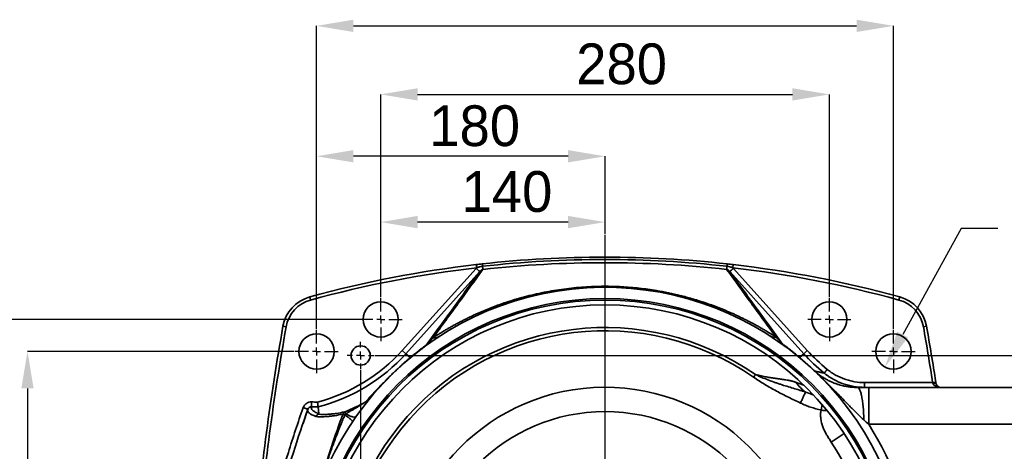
# Model space of a CAD drawing. Header units: millimetres. Extents: x 7702 to 16913, y -3294 to 4428.
# Tile 68 of 89: x 13523 to 13892, y -2331 to -2170. Entities that reach past the tile are written whole.
import ezdxf

# ---------------------------------------------------------------- set-up
doc = ezdxf.new("R2010")
doc.units = ezdxf.units.MM
doc.header["$LTSCALE"] = 6
doc.linetypes.add('CENTER', pattern=[50.8, 31.75, -6.35, 6.35, -6.35])
doc.layers.add('中心线层', color=1, linetype='CENTER')
doc.layers.add('标注层', color=150, linetype='Continuous')
doc.styles.add('SLDTEXTSTYLE1', font='txt')

msp = doc.modelspace()

# ---------------------------------------------------------------- linework, layer by layer
at = {"linetype": 'Continuous', "lineweight": 35}
for p, q in [((13666.35, -2293.4), (13694.01, -2262.68)), ((13694.23, -2262.46), (13694.09, -2261.26)), ((13790.15, -2262.46), (13790.29, -2261.26)), ((13790.37, -2262.68), (13818.03, -2293.4)), ((13695.35, -2263.88), (13667.69, -2294.6)), ((13816.69, -2294.6), (13789.04, -2263.88)), ((13632.04, -2274.52), (13631.72, -2273.36)), ((13852.35, -2274.52), (13852.66, -2273.36)), ((13622.88, -2284.56), (13621.7, -2284.35)), ((13861.51, -2284.56), (13862.69, -2284.35)), ((13667.69, -2294.6), (13666.35, -2293.4)), ((13669.33, -2296.08), (13667.69, -2294.6)), ((13816.69, -2294.6), (13815.14, -2296)), ((13816.69, -2294.6), (13818.03, -2293.4)), ((13816.63, -2306.32), (13816.73, -2306.36)), ((13839.5, -2305.41), (13864.97, -2305.41)), ((13841.02, -2307.21), (13908.12, -2307.21)), ((13864.97, -2305.41), (13866.15, -2305.22)), ((13817.39, -2308.96), (13817.39, -2308.96)), ((13630.98, -2315.36), (13629.23, -2320.65)), ((13631.08, -2315.16), (13630.97, -2315.52)), ((13634.85, -2314.5), (13635.16, -2317.11)), ((13823.16, -2315.66), (13823.57, -2313.58)), ((13630.94, -2315.62), (13630.92, -2315.69)), ((13903.1, -2321.01), (13841.02, -2321.01)), ((13826.98, -2327.64), (13831.81, -2324.44))]:
    msp.add_line(p, q, dxfattribs=at)
for centre, radius in [((13742.28, -2383.77), 109.8), ((13742.28, -2383.77), 109.2), ((13742.28, -2383.77), 107.4), ((13658.28, -2281.77), 6.6), ((13826.28, -2281.77), 6.6), ((13634.28, -2293.77), 6.6), ((13850.28, -2293.77), 6.6), ((13650.78, -2295.27), 3.6), ((13742.28, -2383.77), 67.5)]:
    msp.add_circle(centre, radius, dxfattribs=at)
for centre, radius, start, end in [((13742.19, -2676.09), 417.6, 83.6941, 96.3059), ((13742.19, -2676.09), 416.71, 83.6941, 96.3059), ((13742.19, -2676.09), 417.6, 96.614, 105.3397), ((13742.19, -2676.09), 416.4, 96.614, 105.3397), ((13742.19, -2676.09), 415.52, 83.6941, 96.3059), ((13742.19, -2676.09), 416.4, 74.6603, 83.386), ((13742.19, -2676.09), 417.6, 74.6603, 83.386), ((13742.28, -2383.77), 114, 6.8906, 353.1094), ((13635.4, -2286.79), 13.92, 105.3397, 169.9263), ((13635.4, -2286.79), 12.72, 105.3397, 169.9263), ((13848.98, -2286.79), 12.72, 10.0737, 74.6603), ((13848.98, -2286.79), 13.92, 10.0737, 74.6603), ((14549.55, -2449.19), 942.38, 169.92627, 174.82131), ((14549.55, -2449.19), 941.18, 169.92627, 174.82131), ((13742.28, -2383.77), 98.97, 55.2808, 304.7191), ((12934.83, -2449.19), 941.18, 8.78744, 10.07373), ((12934.83, -2449.19), 942.38, 8.78744, 10.07373), ((13742.28, -2383.77), 97.73, 55.2808, 304.7217), ((13618.3, -2250.13), 64.66, 284.6261, 318), ((13618.3, -2250.13), 66.46, 284.4164, 318), ((13866.08, -2250.13), 66.46, 222, 231.1124), ((13866.08, -2250.13), 64.66, 222, 231.1124), ((13742.28, -2383.77), 76.61, 0.6453, 359.3547), ((13865.63, -2307.68), 2.09, 73.4899, 106.5101), ((13868, -2305.41), 1.8, 188.7593, 270), ((13635.7, -2234.13), 80.38, 267.6104, 269.3906), ((13635.7, -2234.13), 78.58, 267.6104, 269.2176), ((13618.3, -2250.13), 71.34, 291.8417, 298.6749), ((13742.28, -2383.77), 117, 6.8815, 32.4396), ((13742.28, -2383.77), 101.6, 326.4695, 33.5305)]:
    msp.add_arc(centre, radius, start, end, dxfattribs=at)
msp.add_ellipse((13868, -2305.41), major_axis=(3, 0), ratio=0.6, start_param=3.294471, end_param=4.712389, dxfattribs=at)
for points, knots in [([(13677.86, -2288.68), (13681.06, -2284.32), (13684.22, -2280.01), (13690.45, -2271.48), (13693.52, -2267.26), (13696.55, -2263.08)], [0, 0, 0, 0, 0.5, 0.5, 1, 1, 1, 1]), ([(13695.35, -2263.88), (13695.34, -2263.87), (13695.3, -2263.84), (13695.15, -2263.71), (13695.05, -2263.62), (13694.81, -2263.4), (13694.66, -2263.27), (13694.35, -2262.98), (13694.18, -2262.83), (13694.01, -2262.68)], [0, 0, 0, 0, 0.25, 0.25, 0.5, 0.5, 0.75, 0.75, 1, 1, 1, 1]), ([(13694.09, -2261.26), (13694.47, -2261.22), (13694.84, -2261.18), (13695.58, -2261.09), (13695.95, -2261.05), (13696.32, -2261.01)], [0, 0, 0, 0, 0.5, 0.5, 1, 1, 1, 1]), ([(13696.42, -2261.9), (13696.04, -2261.94), (13695.67, -2262.01), (13694.95, -2262.21), (13694.59, -2262.33), (13694.23, -2262.46)], [0, 0, 0, 0, 0.5, 0.5, 1, 1, 1, 1]), ([(13696.55, -2263.08), (13696.43, -2263.11), (13696.31, -2263.15), (13696.09, -2263.26), (13695.98, -2263.32), (13695.68, -2263.53), (13695.51, -2263.7), (13695.35, -2263.88)], [0, 0, 0, 0, 0.25, 0.25, 0.5, 0.5, 1, 1, 1, 1]), ([(13696.42, -2261.9), (13696.39, -2261.64), (13696.37, -2261.42), (13696.33, -2261.1), (13696.32, -2261.01), (13696.32, -2261.01)], [0, 0, 0, 0, 0.5, 0.5, 1, 1, 1, 1]), ([(13696.55, -2263.08), (13696.54, -2262.97), (13696.52, -2262.81), (13696.48, -2262.4), (13696.45, -2262.16), (13696.42, -2261.9)], [0, 0, 0, 0, 0.5, 0.5, 1, 1, 1, 1]), ([(13787.83, -2263.08), (13787.84, -2262.97), (13787.86, -2262.81), (13787.91, -2262.4), (13787.93, -2262.16), (13787.96, -2261.9)], [0, 0, 0, 0, 0.5, 0.5, 1, 1, 1, 1]), ([(13787.83, -2263.08), (13790.84, -2267.22), (13793.88, -2271.41), (13800.06, -2279.86), (13803.18, -2284.13), (13806.36, -2288.46)], [0, 0, 0, 0, 0.5, 0.5, 1, 1, 1, 1]), ([(13789.04, -2263.88), (13788.96, -2263.79), (13788.87, -2263.7), (13788.7, -2263.54), (13788.6, -2263.46), (13788.4, -2263.32), (13788.29, -2263.26), (13788.07, -2263.15), (13787.95, -2263.11), (13787.83, -2263.08)], [0, 0, 0, 0, 0.25, 0.25, 0.5, 0.5, 0.75, 0.75, 1, 1, 1, 1]), ([(13787.96, -2261.9), (13787.99, -2261.64), (13788.02, -2261.42), (13788.05, -2261.1), (13788.06, -2261.01), (13788.06, -2261.01)], [0, 0, 0, 0, 0.5, 0.5, 1, 1, 1, 1]), ([(13790.15, -2262.46), (13789.8, -2262.33), (13789.44, -2262.21), (13788.71, -2262.01), (13788.34, -2261.94), (13787.96, -2261.9)], [0, 0, 0, 0, 0.5, 0.5, 1, 1, 1, 1]), ([(13788.06, -2261.01), (13788.43, -2261.05), (13788.8, -2261.09), (13789.55, -2261.18), (13789.92, -2261.22), (13790.29, -2261.26)], [0, 0, 0, 0, 0.5, 0.5, 1, 1, 1, 1]), ([(13789.04, -2263.88), (13789.05, -2263.87), (13789.09, -2263.84), (13789.23, -2263.71), (13789.33, -2263.62), (13789.58, -2263.4), (13789.72, -2263.27), (13790.03, -2262.98), (13790.2, -2262.83), (13790.37, -2262.68)], [0, 0, 0, 0, 0.25, 0.25, 0.5, 0.5, 0.75, 0.75, 1, 1, 1, 1]), ([(13695.35, -2263.88), (13692.12, -2268.35), (13688.84, -2272.86), (13682.2, -2281.99), (13678.83, -2286.6), (13675.4, -2291.28)], [0, 0, 0, 0, 0.5, 0.5, 1, 1, 1, 1]), ([(13808.78, -2291), (13805.38, -2286.37), (13802.05, -2281.8), (13795.47, -2272.77), (13792.23, -2268.3), (13789.04, -2263.88)], [0, 0, 0, 0, 0.5, 0.5, 1, 1, 1, 1]), ([(13677.86, -2288.68), (13678.04, -2288.56), (13678.41, -2288.32), (13678.96, -2287.97), (13679.51, -2287.61), (13680.07, -2287.26), (13680.62, -2286.92), (13681.18, -2286.57), (13681.74, -2286.23), (13682.31, -2285.9), (13682.87, -2285.56), (13683.44, -2285.23), (13684, -2284.91), (13684.57, -2284.58), (13685.14, -2284.26), (13685.72, -2283.94), (13686.29, -2283.63), (13686.87, -2283.32), (13687.45, -2283.01), (13688.03, -2282.71), (13688.61, -2282.41), (13689.19, -2282.11), (13689.77, -2281.81), (13690.36, -2281.52), (13690.95, -2281.24), (13691.54, -2280.95), (13692.13, -2280.67), (13692.72, -2280.39), (13693.31, -2280.12), (13693.91, -2279.85), (13694.5, -2279.58), (13695.1, -2279.31), (13695.7, -2279.05), (13696.3, -2278.79), (13696.9, -2278.54), (13697.51, -2278.29), (13698.11, -2278.04), (13698.72, -2277.79), (13699.33, -2277.55), (13699.94, -2277.32), (13700.55, -2277.08), (13701.16, -2276.85), (13701.78, -2276.62), (13702.39, -2276.4), (13703.01, -2276.18), (13703.63, -2275.96), (13704.24, -2275.74), (13706.99, -2274.81), (13711.94, -2273.31), (13719.32, -2271.59), (13726.8, -2270.35), (13734.35, -2269.59), (13741.62, -2269.33), (13748.56, -2269.51), (13755.15, -2270.05), (13761, -2270.86), (13766.12, -2271.82), (13770.54, -2272.83), (13774.93, -2274.01), (13778.23, -2275.04), (13780.51, -2275.81), (13781.81, -2276.27), (13783.1, -2276.74), (13784.38, -2277.22), (13785.66, -2277.72), (13786.94, -2278.24), (13788.2, -2278.77), (13789.46, -2279.31), (13790.72, -2279.87), (13791.96, -2280.45), (13793.2, -2281.03), (13794.44, -2281.64), (13795.66, -2282.26), (13796.88, -2282.89), (13798.09, -2283.53), (13799.3, -2284.2), (13800.5, -2284.87), (13801.69, -2285.56), (13802.87, -2286.26), (13804.04, -2286.98), (13805.21, -2287.71), (13805.98, -2288.21), (13806.36, -2288.46)], [0, 0, 0, 0, 0.005861, 0.011694, 0.0175, 0.02328, 0.029032, 0.034758, 0.040458, 0.046131, 0.051778, 0.057399, 0.062995, 0.068565, 0.07411, 0.079629, 0.085123, 0.090593, 0.096038, 0.101459, 0.106855, 0.112227, 0.117576, 0.122901, 0.128202, 0.133481, 0.138736, 0.143969, 0.149179, 0.154367, 0.159532, 0.164676, 0.169799, 0.174899, 0.179979, 0.185038, 0.190076, 0.195094, 0.200091, 0.205069, 0.210027, 0.214965, 0.219885, 0.224785, 0.229667, 0.234531, 0.239376, 0.244204, 0.298641, 0.35087, 0.401407, 0.45082, 0.499717, 0.5423, 0.585228, 0.628907, 0.659591, 0.690883, 0.722896, 0.755734, 0.76585, 0.776046, 0.786323, 0.796683, 0.80713, 0.817666, 0.828293, 0.839013, 0.849828, 0.860741, 0.871753, 0.882867, 0.894084, 0.905407, 0.916837, 0.928377, 0.940027, 0.95179, 0.963667, 0.97566, 0.98777, 1, 1, 1, 1]), ([(13675.4, -2291.28), (13675.39, -2291.29), (13675.38, -2291.31), (13675.36, -2291.33), (13675.35, -2291.36), (13675.34, -2291.38), (13675.33, -2291.4), (13675.33, -2291.41), (13675.34, -2291.41), (13675.36, -2291.4), (13675.39, -2291.38), (13675.42, -2291.35), (13675.45, -2291.32), (13675.5, -2291.28), (13675.55, -2291.23), (13675.63, -2291.14), (13675.75, -2291.01), (13675.92, -2290.83), (13676.12, -2290.61), (13676.38, -2290.33), (13676.69, -2289.99), (13677.05, -2289.59), (13677.44, -2289.15), (13677.71, -2288.84), (13677.86, -2288.68)], [0, 0, 0, 0, 0.013136, 0.028309, 0.038779, 0.053357, 0.068178, 0.07926, 0.086937, 0.091536, 0.095957, 0.101927, 0.110258, 0.121252, 0.135035, 0.151671, 0.196448, 0.254629, 0.326283, 0.411444, 0.534779, 0.67398, 0.829053, 1, 1, 1, 1]), ([(13680.2, -2288.15), (13679.87, -2288.36), (13679.5, -2288.52), (13678.71, -2288.7), (13678.28, -2288.72), (13677.86, -2288.68)], [0, 0, 0, 0, 0.5, 0.5, 1, 1, 1, 1]), ([(13804.03, -2287.94), (13804.36, -2288.15), (13804.73, -2288.3), (13805.52, -2288.48), (13805.94, -2288.5), (13806.36, -2288.46)], [0, 0, 0, 0, 0.5, 0.5, 1, 1, 1, 1]), ([(13806.36, -2288.46), (13806.48, -2288.59), (13806.71, -2288.85), (13807.04, -2289.21), (13807.34, -2289.55), (13807.58, -2289.81), (13807.77, -2290.02), (13807.91, -2290.18), (13808.03, -2290.32), (13808.15, -2290.44), (13808.26, -2290.56), (13808.36, -2290.67), (13808.45, -2290.76), (13808.53, -2290.84), (13808.6, -2290.91), (13808.65, -2290.97), (13808.7, -2291.02), (13808.75, -2291.06), (13808.78, -2291.09), (13808.81, -2291.12), (13808.84, -2291.13), (13808.84, -2291.13), (13808.85, -2291.12), (13808.84, -2291.1), (13808.83, -2291.08), (13808.81, -2291.04), (13808.79, -2291.01), (13808.78, -2291)], [0, 0, 0, 0, 0.1451242, 0.2765674, 0.394324, 0.4983909, 0.5571694, 0.610136, 0.6572918, 0.6986395, 0.7382167, 0.773178, 0.803532, 0.8292925, 0.8504833, 0.8674094, 0.8809345, 0.8911852, 0.8984615, 0.9036139, 0.9087022, 0.9158424, 0.9259337, 0.9392921, 0.9560502, 0.9762738, 1, 1, 1, 1]), ([(13669.33, -2296.08), (13669.41, -2296), (13669.59, -2295.86), (13669.85, -2295.64), (13670.1, -2295.43), (13670.36, -2295.21), (13670.62, -2295), (13670.88, -2294.79), (13671.14, -2294.57), (13671.41, -2294.36), (13671.67, -2294.15), (13671.93, -2293.94), (13672.19, -2293.73), (13672.46, -2293.52), (13672.72, -2293.32), (13672.99, -2293.11), (13673.25, -2292.9), (13673.52, -2292.7), (13673.79, -2292.49), (13674.05, -2292.29), (13674.32, -2292.09), (13674.59, -2291.88), (13674.86, -2291.68), (13675.13, -2291.48), (13675.31, -2291.35), (13675.4, -2291.28)], [0, 0, 0, 0, 0.036595, 0.073804, 0.11163, 0.150074, 0.189139, 0.228825, 0.269136, 0.310071, 0.351633, 0.393823, 0.436643, 0.480094, 0.524176, 0.568892, 0.614242, 0.660227, 0.706849, 0.754108, 0.802006, 0.850543, 0.899721, 0.949539, 1, 1, 1, 1]), ([(13808.78, -2291), (13808.89, -2291.08), (13809.1, -2291.23), (13809.43, -2291.47), (13809.75, -2291.72), (13810.07, -2291.96), (13810.4, -2292.2), (13810.72, -2292.45), (13811.04, -2292.7), (13811.36, -2292.94), (13811.68, -2293.19), (13812, -2293.44), (13812.32, -2293.69), (13812.63, -2293.94), (13812.95, -2294.2), (13813.26, -2294.45), (13813.58, -2294.71), (13813.89, -2294.96), (13814.2, -2295.22), (13814.52, -2295.48), (13814.83, -2295.74), (13815.04, -2295.91), (13815.14, -2296)], [0, 0, 0, 0, 0.058249, 0.11562, 0.172114, 0.227733, 0.282477, 0.33635, 0.389351, 0.441483, 0.492748, 0.543146, 0.592681, 0.641355, 0.689168, 0.736125, 0.782226, 0.827474, 0.871873, 0.915425, 0.958133, 1, 1, 1, 1]), ([(13652.54, -2312.72), (13652.61, -2312.64), (13652.76, -2312.47), (13652.99, -2312.21), (13653.22, -2311.95), (13653.45, -2311.69), (13653.68, -2311.43), (13653.91, -2311.17), (13654.14, -2310.92), (13654.37, -2310.66), (13654.6, -2310.4), (13654.84, -2310.15), (13655.07, -2309.9), (13655.3, -2309.64), (13655.54, -2309.39), (13655.77, -2309.13), (13656.01, -2308.88), (13656.24, -2308.63), (13656.48, -2308.38), (13656.72, -2308.13), (13657.17, -2307.65), (13657.84, -2306.95), (13658.78, -2305.98), (13659.73, -2305.02), (13660.58, -2304.17), (13661.31, -2303.46), (13661.87, -2302.91), (13662.44, -2302.36), (13663.01, -2301.81), (13663.59, -2301.26), (13664.18, -2300.71), (13664.78, -2300.15), (13665.29, -2299.68), (13665.7, -2299.31), (13666.03, -2299.01), (13666.36, -2298.71), (13666.68, -2298.41), (13667.01, -2298.11), (13667.34, -2297.82), (13667.67, -2297.53), (13668.01, -2297.23), (13668.34, -2296.94), (13668.67, -2296.65), (13669, -2296.36), (13669.22, -2296.17), (13669.33, -2296.08)], [0, 0, 0, 0, 0.0308327, 0.0610873, 0.0907644, 0.1198642, 0.1483872, 0.176334, 0.2037051, 0.230501, 0.2567223, 0.2823696, 0.3074436, 0.331945, 0.3558746, 0.3792333, 0.4020218, 0.4242413, 0.4458926, 0.466977, 0.4874956, 0.5626742, 0.628812, 0.6860604, 0.7346541, 0.7590017, 0.7805983, 0.7996092, 0.8162762, 0.830958, 0.8441756, 0.8566352, 0.8691718, 0.8765339, 0.8842918, 0.8925537, 0.9014095, 0.910932, 0.9211801, 0.932201, 0.9440326, 0.9567055, 0.9702446, 0.9846705, 1, 1, 1, 1]), ([(13815.14, -2296), (13815.2, -2296.05), (13815.3, -2296.14), (13815.47, -2296.28), (13815.63, -2296.42), (13815.79, -2296.56), (13815.96, -2296.71), (13816.12, -2296.85), (13816.28, -2296.99), (13816.44, -2297.14), (13816.61, -2297.28), (13816.77, -2297.42), (13816.93, -2297.56), (13817.09, -2297.71), (13817.25, -2297.85), (13817.41, -2298), (13817.58, -2298.14), (13817.74, -2298.28), (13817.9, -2298.43), (13818.06, -2298.57), (13818.22, -2298.72), (13818.38, -2298.86), (13818.54, -2299.01), (13818.7, -2299.15), (13818.86, -2299.3), (13819.02, -2299.45), (13819.18, -2299.59), (13819.34, -2299.74), (13819.5, -2299.89), (13819.66, -2300.03), (13819.82, -2300.18), (13819.98, -2300.33), (13820.13, -2300.48), (13820.29, -2300.63), (13820.4, -2300.72), (13820.45, -2300.77)], [0, 0, 0, 0, 0.047647, 0.093934, 0.138869, 0.182466, 0.224735, 0.265691, 0.305349, 0.343726, 0.380839, 0.416709, 0.451358, 0.484812, 0.517097, 0.548244, 0.578288, 0.607267, 0.635223, 0.662203, 0.68826, 0.713452, 0.737844, 0.761507, 0.784519, 0.806965, 0.828935, 0.850527, 0.871843, 0.892991, 0.914078, 0.935214, 0.95651, 0.978071, 1, 1, 1, 1]), ([(13824.36, -2301.86), (13824.37, -2301.85), (13824.4, -2301.81), (13824.52, -2301.66), (13824.61, -2301.55), (13824.82, -2301.29), (13824.94, -2301.14), (13825.2, -2300.81), (13825.35, -2300.64), (13825.49, -2300.46)], [0, 0, 0, 0, 0.25, 0.25, 0.5, 0.5, 0.75, 0.75, 1, 1, 1, 1]), ([(13825.49, -2300.46), (13825.98, -2300.86), (13826.49, -2301.24), (13827.54, -2301.95), (13828.09, -2302.28), (13829.74, -2303.2), (13830.88, -2303.71), (13832.65, -2304.34), (13833.26, -2304.52), (13834.48, -2304.84), (13835.1, -2304.98), (13836.97, -2305.3), (13838.23, -2305.41), (13839.5, -2305.41)], [0, 0, 0, 0, 0.125, 0.125, 0.25, 0.25, 0.5, 0.5, 0.625, 0.625, 0.75, 0.75, 1, 1, 1, 1]), ([(13815.48, -2313.05), (13813.97, -2312.34), (13812.46, -2311.63), (13809.47, -2310.15), (13807.98, -2309.39), (13805.05, -2307.8), (13803.6, -2306.98), (13801.45, -2305.7), (13800.74, -2305.26), (13799.33, -2304.37), (13798.63, -2303.91), (13797.94, -2303.44)], [0, 0, 0, 0, 0.25, 0.25, 0.5, 0.5, 0.75, 0.75, 0.875, 0.875, 1, 1, 1, 1]), ([(13798.65, -2302.41), (13798.81, -2302.45), (13799.12, -2302.52), (13799.57, -2302.63), (13800.02, -2302.73), (13800.94, -2302.93), (13802.29, -2303.21), (13804.09, -2303.54), (13805.85, -2303.81), (13807.57, -2304.05), (13809.24, -2304.28), (13810.46, -2304.47), (13811.3, -2304.63), (13811.77, -2304.73), (13812.25, -2304.84), (13812.75, -2304.98), (13813.27, -2305.13), (13813.61, -2305.25), (13813.79, -2305.31)], [0, 0, 0, 0, 0.0291233, 0.0576962, 0.0857213, 0.1132011, 0.2290892, 0.3390299, 0.452183, 0.5630696, 0.6708178, 0.7832996, 0.8146842, 0.848064, 0.8833652, 0.9205095, 0.9594155, 1, 1, 1, 1]), ([(13798.66, -2302.42), (13798.84, -2302.51), (13799.03, -2302.6), (13799.42, -2302.78), (13799.61, -2302.86), (13800.18, -2303.12), (13800.56, -2303.29), (13801.72, -2303.78), (13802.5, -2304.09), (13804.06, -2304.69), (13804.84, -2304.98), (13806.02, -2305.39), (13806.41, -2305.53), (13807.2, -2305.8), (13807.59, -2305.93), (13808.78, -2306.31), (13809.57, -2306.57), (13811.16, -2307.05), (13811.95, -2307.29), (13813.52, -2307.76), (13814.3, -2307.99), (13815.47, -2308.35), (13815.86, -2308.46), (13816.43, -2308.65), (13816.62, -2308.71), (13817.01, -2308.83), (13817.2, -2308.9), (13817.39, -2308.96)], [0, 0, 0, 0, 0.03125, 0.03125, 0.0625, 0.0625, 0.125, 0.125, 0.25, 0.25, 0.375, 0.375, 0.4375, 0.4375, 0.5, 0.5, 0.625, 0.625, 0.75, 0.75, 0.875, 0.875, 0.9375, 0.9375, 0.96875, 0.96875, 1, 1, 1, 1]), ([(13820.35, -2300.69), (13820.45, -2300.78), (13820.64, -2300.96), (13820.92, -2301.21), (13821.2, -2301.45), (13821.46, -2301.68), (13821.72, -2301.89), (13821.97, -2302.09), (13822.21, -2302.27), (13822.44, -2302.45), (13822.66, -2302.61), (13822.87, -2302.76), (13823.07, -2302.9), (13823.25, -2303.02), (13823.78, -2303.38), (13824.63, -2303.92), (13825.84, -2304.58), (13827, -2305.13), (13828.12, -2305.6), (13829.22, -2305.99), (13830.3, -2306.32), (13831.19, -2306.55), (13831.89, -2306.7), (13832.39, -2306.8), (13832.89, -2306.89), (13833.39, -2306.97), (13833.89, -2307.03), (13834.38, -2307.09), (13834.87, -2307.13), (13835.36, -2307.16), (13835.84, -2307.19), (13836.31, -2307.2), (13836.63, -2307.2), (13836.79, -2307.21)], [0, 0, 0, 0, 0.024791, 0.048593, 0.071407, 0.093231, 0.114066, 0.133912, 0.152769, 0.170637, 0.187516, 0.203406, 0.218308, 0.23222, 0.245145, 0.334976, 0.417077, 0.491488, 0.559647, 0.623909, 0.684354, 0.741076, 0.767508, 0.793306, 0.818485, 0.843062, 0.867056, 0.890487, 0.913376, 0.935746, 0.957623, 0.979031, 1, 1, 1, 1]), ([(13820.85, -2301.14), (13821.02, -2301.17), (13821.35, -2301.24), (13821.85, -2301.34), (13822.35, -2301.45), (13822.85, -2301.55), (13823.35, -2301.65), (13823.85, -2301.76), (13824.19, -2301.83), (13824.36, -2301.86)], [0, 0, 0, 0, 0.14791, 0.294135, 0.438676, 0.581532, 0.722705, 0.862194, 1, 1, 1, 1]), ([(13839.22, -2319.39), (13838.36, -2318.59), (13836.5, -2316.86), (13833.69, -2313.97), (13830.61, -2310.81), (13827.34, -2307.48), (13824.19, -2304.35), (13822.12, -2302.38), (13821.21, -2301.51)], [0, 0, 0, 0, 0.139014, 0.299298, 0.475409, 0.660583, 0.851455, 1, 1, 1, 1]), ([(13839.5, -2307.21), (13839.33, -2307.21), (13839.16, -2307.2), (13838.81, -2307.2), (13838.64, -2307.19), (13838.13, -2307.17), (13837.79, -2307.15), (13836.77, -2307.06), (13836.09, -2306.97), (13834.75, -2306.74), (13834.07, -2306.6), (13832.75, -2306.25), (13832.1, -2306.05), (13830.19, -2305.38), (13828.95, -2304.82), (13827.17, -2303.83), (13826.58, -2303.47), (13825.73, -2302.89), (13825.45, -2302.69), (13825.04, -2302.39), (13824.9, -2302.28), (13824.63, -2302.07), (13824.49, -2301.97), (13824.36, -2301.86)], [0, 0, 0, 0, 0.03125, 0.03125, 0.0625, 0.0625, 0.125, 0.125, 0.25, 0.25, 0.375, 0.375, 0.5, 0.5, 0.75, 0.75, 0.875, 0.875, 0.9375, 0.9375, 0.96875, 0.96875, 1, 1, 1, 1]), ([(13813.79, -2305.31), (13814.29, -2306.01), (13814.85, -2306.68), (13816.05, -2307.91), (13816.7, -2308.47), (13817.39, -2308.96)], [0, 0, 0, 0, 0.5, 0.5, 1, 1, 1, 1]), ([(13813.79, -2305.31), (13813.86, -2305.33), (13814.01, -2305.38), (13814.21, -2305.46), (13814.41, -2305.53), (13814.6, -2305.6), (13814.79, -2305.66), (13814.96, -2305.72), (13815.13, -2305.78), (13815.29, -2305.84), (13815.44, -2305.89), (13815.58, -2305.94), (13815.71, -2305.99), (13815.85, -2306.04), (13816, -2306.1), (13816.16, -2306.15), (13816.29, -2306.2), (13816.41, -2306.24), (13816.47, -2306.26), (13816.5, -2306.27)], [0, 0, 0, 0, 0.0629722, 0.1245177, 0.1846516, 0.2433906, 0.3007529, 0.3567584, 0.411429, 0.4647883, 0.5168627, 0.5676804, 0.6172727, 0.6656733, 0.7361037, 0.8046205, 0.8713483, 0.9364246, 1, 1, 1, 1]), ([(13839.22, -2319.39), (13839.2, -2318.63), (13839.18, -2317.86), (13839.09, -2316.31), (13839.04, -2315.53), (13838.9, -2314.02), (13838.82, -2313.29), (13838.64, -2311.92), (13838.53, -2311.27), (13838.3, -2310.11), (13838.17, -2309.59), (13837.91, -2308.71), (13837.77, -2308.34), (13837.49, -2307.76), (13837.35, -2307.54), (13837.06, -2307.27), (13836.92, -2307.21), (13836.79, -2307.21)], [0, 0, 0, 0, 0.125, 0.125, 0.25, 0.25, 0.375, 0.375, 0.5, 0.5, 0.625, 0.625, 0.75, 0.75, 0.875, 0.875, 1, 1, 1, 1]), ([(13836.79, -2307.21), (13836.93, -2307.21), (13837.21, -2307.21), (13837.63, -2307.21), (13838.05, -2307.21), (13838.48, -2307.21), (13838.9, -2307.21), (13839.32, -2307.21), (13839.75, -2307.21), (13840.17, -2307.21), (13840.6, -2307.21), (13840.88, -2307.21), (13841.02, -2307.21)], [0, 0, 0, 0, 0.100239, 0.200362, 0.300392, 0.400354, 0.50027, 0.600164, 0.700061, 0.799983, 0.899955, 1, 1, 1, 1]), ([(13839.5, -2307.21), (13839.5, -2307.21), (13839.5, -2307.16), (13839.5, -2306.98), (13839.5, -2306.84), (13839.5, -2306.51), (13839.5, -2306.31), (13839.5, -2305.88), (13839.5, -2305.64), (13839.5, -2305.41)], [0, 0, 0, 0, 0.25, 0.25, 0.5, 0.5, 0.75, 0.75, 1, 1, 1, 1]), ([(13841.02, -2321.01), (13841.02, -2320.19), (13841.02, -2319.35), (13841.02, -2317.64), (13841.02, -2316.78), (13841.02, -2315.08), (13841.02, -2314.24), (13841.02, -2312.66), (13841.02, -2311.92), (13841.02, -2310.57), (13841.02, -2309.97), (13841.02, -2308.94), (13841.02, -2308.51), (13841.02, -2307.84), (13841.02, -2307.59), (13841.02, -2307.28), (13841.02, -2307.21), (13841.02, -2307.21)], [0, 0, 0, 0, 0.125, 0.125, 0.25, 0.25, 0.375, 0.375, 0.5, 0.5, 0.625, 0.625, 0.75, 0.75, 0.875, 0.875, 1, 1, 1, 1]), ([(13654.29, -2311.28), (13654.05, -2311.57), (13653.78, -2311.85), (13653.19, -2312.33), (13652.87, -2312.54), (13652.54, -2312.72)], [0, 0, 0, 0, 0.5, 0.5, 1, 1, 1, 1]), ([(13815.48, -2313.05), (13815.69, -2312.61), (13815.89, -2312.16), (13816.29, -2311.32), (13816.48, -2310.91), (13816.82, -2310.19), (13816.97, -2309.86), (13817.22, -2309.32), (13817.32, -2309.11), (13817.39, -2308.96)], [0, 0, 0, 0, 0.25, 0.25, 0.5, 0.5, 0.75, 0.75, 1, 1, 1, 1]), ([(13817.39, -2308.96), (13817.39, -2308.96), (13818.09, -2309.23), (13819.03, -2309.59), (13820, -2309.88), (13820.26, -2309.96)], [0, 0, 0, 0, 0.000012, 0.739969, 1, 1, 1, 1]), ([(13611.62, -2383.25), (13613.52, -2371.6), (13615.95, -2360.05), (13620.38, -2342.89), (13621.98, -2337.21), (13625.44, -2325.92), (13627.3, -2320.32), (13629.28, -2314.76)], [0, 0, 0, 0, 0.5, 0.5, 0.75, 0.75, 1, 1, 1, 1]), ([(13629.28, -2314.76), (13629.34, -2314.6), (13629.41, -2314.44), (13629.57, -2314.15), (13629.67, -2314), (13629.88, -2313.73), (13629.99, -2313.61), (13630.24, -2313.38), (13630.37, -2313.27), (13630.65, -2313.08), (13630.8, -2313), (13631.1, -2312.86), (13631.26, -2312.8), (13631.75, -2312.66), (13632.09, -2312.62), (13632.43, -2312.64)], [0, 0, 0, 0, 0.125, 0.125, 0.25, 0.25, 0.375, 0.375, 0.5, 0.5, 0.625, 0.625, 0.75, 0.75, 1, 1, 1, 1]), ([(13630.98, -2315.36), (13630.98, -2315.36), (13630.94, -2315.35), (13630.77, -2315.29), (13630.64, -2315.24), (13630.33, -2315.13), (13630.14, -2315.06), (13629.73, -2314.92), (13629.51, -2314.84), (13629.28, -2314.76)], [0, 0, 0, 0, 0.25, 0.25, 0.5, 0.5, 0.75, 0.75, 1, 1, 1, 1]), ([(13634.04, -2318.11), (13632.85, -2317.67), (13632, -2317.19), (13631.36, -2316.61), (13631.25, -2316.49), (13631.08, -2316.26), (13631.02, -2316.15), (13630.89, -2315.81), (13630.9, -2315.58), (13630.98, -2315.36)], [0, 0, 0, 0, 0.5, 0.5, 0.625, 0.625, 0.75, 0.75, 1, 1, 1, 1]), ([(13632.35, -2314.43), (13632.28, -2314.43), (13632.2, -2314.43), (13632.06, -2314.45), (13631.99, -2314.46), (13631.77, -2314.52), (13631.64, -2314.59), (13631.39, -2314.75), (13631.28, -2314.86), (13631.1, -2315.09), (13631.03, -2315.22), (13630.98, -2315.36)], [0, 0, 0, 0, 0.125, 0.125, 0.25, 0.25, 0.5, 0.5, 0.75, 0.75, 1, 1, 1, 1]), ([(13635.16, -2317.11), (13634.61, -2316.89), (13634.14, -2316.67), (13633.35, -2316.21), (13633.04, -2315.98), (13632.33, -2315.3), (13632.19, -2314.86), (13632.35, -2314.43)], [0, 0, 0, 0, 0.25, 0.25, 0.5, 0.5, 1, 1, 1, 1]), ([(13632.35, -2314.43), (13632.35, -2314.42), (13632.36, -2314.36), (13632.36, -2314.17), (13632.37, -2314.03), (13632.38, -2313.7), (13632.39, -2313.51), (13632.41, -2313.09), (13632.42, -2312.86), (13632.43, -2312.64)], [0, 0, 0, 0, 0.25, 0.25, 0.5, 0.5, 0.75, 0.75, 1, 1, 1, 1]), ([(13634.85, -2314.5), (13634.85, -2314.49), (13634.85, -2314.47), (13634.84, -2314.42), (13634.83, -2314.38), (13634.82, -2314.28), (13634.82, -2314.22), (13634.8, -2314.09), (13634.79, -2314.01), (13634.77, -2313.85), (13634.76, -2313.76), (13634.74, -2313.57), (13634.72, -2313.46), (13634.7, -2313.26), (13634.69, -2313.15), (13634.66, -2312.92), (13634.64, -2312.81), (13634.63, -2312.7)], [0, 0, 0, 0, 0.125, 0.125, 0.25, 0.25, 0.375, 0.375, 0.5, 0.5, 0.625, 0.625, 0.75, 0.75, 0.875, 0.875, 1, 1, 1, 1]), ([(13645.14, -2317.08), (13645.32, -2316.98), (13645.68, -2316.79), (13646.22, -2316.48), (13646.76, -2316.18), (13647.3, -2315.87), (13647.84, -2315.57), (13648.38, -2315.26), (13648.95, -2314.93), (13649.54, -2314.58), (13650.16, -2314.2), (13650.64, -2313.91), (13650.99, -2313.7), (13651.19, -2313.57), (13651.39, -2313.45), (13651.56, -2313.34), (13651.73, -2313.24), (13651.87, -2313.14), (13652.01, -2313.06), (13652.12, -2312.98), (13652.23, -2312.92), (13652.32, -2312.86), (13652.39, -2312.81), (13652.45, -2312.78), (13652.5, -2312.75), (13652.53, -2312.73), (13652.54, -2312.72)], [0, 0, 0, 0, 0.071433, 0.14293, 0.214487, 0.286101, 0.35777, 0.429492, 0.501268, 0.585535, 0.669023, 0.751728, 0.782003, 0.810317, 0.836672, 0.861073, 0.883525, 0.904033, 0.922604, 0.939247, 0.953975, 0.966805, 0.977763, 0.986889, 0.994256, 1, 1, 1, 1]), ([(13823.16, -2315.66), (13821.82, -2315.39), (13820.52, -2315.03), (13818.6, -2314.37), (13817.97, -2314.13), (13816.71, -2313.61), (13816.09, -2313.34), (13815.48, -2313.05)], [0, 0, 0, 0, 0.5, 0.5, 0.75, 0.75, 1, 1, 1, 1]), ([(13630.98, -2315.39), (13629.13, -2320.78), (13625.36, -2331.74), (13620.64, -2348.63), (13616.51, -2365.94), (13614.44, -2377.66), (13613.4, -2383.54)], [0, 0, 0, 0, 0.2426, 0.493404, 0.746009, 1, 1, 1, 1]), ([(13644.11, -2317.18), (13642.97, -2317.44), (13641.91, -2317.64), (13640.44, -2317.87), (13639.96, -2317.93), (13639.05, -2318.04), (13638.61, -2318.08), (13637.35, -2318.18), (13636.59, -2318.2), (13635.21, -2318.2), (13634.59, -2318.17), (13634.04, -2318.11)], [0, 0, 0, 0, 0.25, 0.25, 0.375, 0.375, 0.5, 0.5, 0.75, 0.75, 1, 1, 1, 1]), ([(13635.01, -2317.22), (13634.98, -2317.23), (13634.92, -2317.25), (13634.84, -2317.28), (13634.75, -2317.31), (13634.67, -2317.36), (13634.58, -2317.41), (13634.5, -2317.47), (13634.4, -2317.55), (13634.3, -2317.66), (13634.19, -2317.8), (13634.11, -2317.94), (13634.07, -2318.05), (13634.05, -2318.1), (13634.04, -2318.11)], [0, 0, 0, 0, 0.063466, 0.1297, 0.198653, 0.270244, 0.34436, 0.420848, 0.499521, 0.612339, 0.749695, 0.88429, 0.967019, 1, 1, 1, 1]), ([(13644.85, -2316.35), (13643.74, -2316.6), (13642.7, -2316.8), (13641.26, -2317.01), (13640.8, -2317.07), (13639.9, -2317.17), (13639.47, -2317.21), (13638.25, -2317.3), (13637.5, -2317.33), (13636.15, -2317.31), (13635.55, -2317.28), (13635.01, -2317.22)], [0, 0, 0, 0, 0.25, 0.25, 0.375, 0.375, 0.5, 0.5, 0.75, 0.75, 1, 1, 1, 1]), ([(13635.01, -2317.22), (13635.01, -2317.22), (13635.03, -2317.22), (13635.04, -2317.21), (13635.05, -2317.21), (13635.07, -2317.2), (13635.08, -2317.2), (13635.09, -2317.19), (13635.1, -2317.19), (13635.11, -2317.18), (13635.12, -2317.18), (13635.13, -2317.17), (13635.14, -2317.17), (13635.14, -2317.16), (13635.15, -2317.16), (13635.16, -2317.15), (13635.16, -2317.14), (13635.16, -2317.13), (13635.17, -2317.12), (13635.17, -2317.11), (13635.16, -2317.11), (13635.16, -2317.11)], [0, 0, 0, 0, 0.014142, 0.029598, 0.047485, 0.068535, 0.093201, 0.121764, 0.154405, 0.191243, 0.232362, 0.277822, 0.327668, 0.381933, 0.440642, 0.503816, 0.621388, 0.751945, 0.875974, 0.937986, 1, 1, 1, 1]), ([(13636.04, -2341.74), (13636.12, -2341.48), (13636.29, -2340.92), (13636.58, -2340.01), (13636.92, -2338.94), (13637.31, -2337.73), (13637.76, -2336.36), (13638.27, -2334.85), (13638.84, -2333.19), (13639.47, -2331.39), (13640.33, -2329.01), (13641.35, -2326.26), (13642.47, -2323.37), (13643.43, -2320.97), (13644.21, -2319.06), (13644.68, -2317.94), (13644.88, -2317.46)], [0, 0, 0, 0, 0.031013, 0.068158, 0.111435, 0.160847, 0.216395, 0.27808, 0.345905, 0.419873, 0.499986, 0.639844, 0.759789, 0.859806, 0.939881, 1, 1, 1, 1]), ([(13644.11, -2317.18), (13644.16, -2317), (13644.26, -2316.82), (13644.52, -2316.54), (13644.68, -2316.42), (13644.85, -2316.35)], [0, 0, 0, 0, 0.5, 0.5, 1, 1, 1, 1]), ([(13644.88, -2317.46), (13644.7, -2317.4), (13644.53, -2317.34), (13644.26, -2317.24), (13644.16, -2317.2), (13644.11, -2317.18)], [0, 0, 0, 0, 0.5, 0.5, 1, 1, 1, 1]), ([(13645.14, -2317.08), (13645.1, -2316.98), (13645.06, -2316.88), (13644.98, -2316.7), (13644.95, -2316.62), (13644.9, -2316.49), (13644.88, -2316.44), (13644.85, -2316.38), (13644.85, -2316.36), (13644.85, -2316.35)], [0, 0, 0, 0, 0.25, 0.25, 0.5, 0.5, 0.75, 0.75, 1, 1, 1, 1]), ([(13644.88, -2317.46), (13644.89, -2317.44), (13644.93, -2317.39), (13644.98, -2317.31), (13645.03, -2317.24), (13645.08, -2317.16), (13645.12, -2317.11), (13645.14, -2317.08)], [0, 0, 0, 0, 0.201256, 0.392505, 0.583383, 0.783271, 1, 1, 1, 1]), ([(13647.75, -2320.05), (13647.78, -2320), (13647.75, -2319.91), (13647.52, -2319.62), (13647.32, -2319.43), (13646.8, -2318.96), (13646.47, -2318.68), (13645.72, -2318.09), (13645.3, -2317.77), (13644.88, -2317.46)], [0, 0, 0, 0, 0.25, 0.25, 0.5, 0.5, 0.75, 0.75, 1, 1, 1, 1]), ([(13649.08, -2318.12), (13648.99, -2318.24), (13648.84, -2318.32), (13648.39, -2318.35), (13648.09, -2318.32), (13647.37, -2318.13), (13646.95, -2317.97), (13646.06, -2317.58), (13645.6, -2317.34), (13645.14, -2317.08)], [0, 0, 0, 0, 0.25, 0.25, 0.5, 0.5, 0.75, 0.75, 1, 1, 1, 1]), ([(13826.98, -2327.64), (13826.68, -2327.19), (13826.39, -2326.74), (13825.81, -2325.83), (13825.53, -2325.37), (13824.99, -2324.43), (13824.74, -2323.96), (13824.26, -2322.99), (13824.04, -2322.5), (13823.47, -2320.98), (13823.2, -2319.95), (13823.05, -2318.6), (13823.03, -2318.33), (13823, -2317.79), (13823, -2317.52), (13823.02, -2316.72), (13823.07, -2316.19), (13823.16, -2315.66)], [0, 0, 0, 0, 0.125, 0.125, 0.25, 0.25, 0.375, 0.375, 0.5, 0.5, 0.75, 0.75, 0.8125, 0.8125, 0.875, 0.875, 1, 1, 1, 1]), ([(13825.33, -2315.8), (13825.03, -2315.84), (13824.59, -2315.89), (13823.85, -2315.8), (13823.43, -2315.72), (13823.16, -2315.66)], [0, 0, 0, 0, 0.432973, 0.627456, 1, 1, 1, 1])]:
    msp.add_open_spline(points, degree=3, knots=knots, dxfattribs=at)
for points in [[(13694.01, -2262.68), (13694.08, -2262.6), (13694.16, -2262.53), (13694.23, -2262.46)], [(13790.15, -2262.46), (13790.23, -2262.53), (13790.3, -2262.6), (13790.37, -2262.68)], [(13674.51, -2292.1), (13674.83, -2291.86), (13675.13, -2291.58), (13675.4, -2291.28)], [(13809.68, -2291.83), (13809.35, -2291.58), (13809.05, -2291.3), (13808.78, -2291)], [(13668.75, -2296.65), (13668.95, -2296.48), (13669.15, -2296.28), (13669.33, -2296.08)], [(13815.73, -2296.58), (13815.52, -2296.4), (13815.32, -2296.21), (13815.14, -2296)], [(13797.94, -2303.44), (13798.18, -2303.09), (13798.42, -2302.75), (13798.65, -2302.41)], [(13820.84, -2301.14), (13820.84, -2301.14), (13820.84, -2301.14), (13820.85, -2301.14)], [(13865.04, -2305.68), (13865.02, -2305.59), (13864.99, -2305.5), (13864.97, -2305.41)], [(13866.15, -2305.22), (13866.18, -2305.38), (13866.2, -2305.53), (13866.22, -2305.68)], [(13636.04, -2341.74), (13638.44, -2333.47), (13641.13, -2325.29), (13644.11, -2317.18)], [(13841.02, -2321.01), (13840.43, -2320.46), (13839.82, -2319.93), (13839.22, -2319.39)]]:
    msp.add_open_spline(points, degree=3, dxfattribs=at)
at = {"layer": '中心线层', "color": 1}
for p, q in [((13742.28, -2380.77), (13742.28, -2250.3)), ((13658.28, -2278.77), (13658.28, -2273.67)), ((13655.28, -2281.77), (13650.18, -2281.77)), ((13658.28, -2281.77), (13656.78, -2281.77)), ((13658.28, -2281.77), (13658.28, -2280.27)), ((13658.28, -2281.77), (13658.28, -2283.27)), ((13658.28, -2281.77), (13659.78, -2281.77)), ((13661.28, -2281.77), (13666.38, -2281.77)), ((13634.28, -2290.77), (13634.28, -2285.67)), ((13658.28, -2284.77), (13658.28, -2289.87)), ((13634.28, -2293.77), (13634.28, -2292.27)), ((13650.78, -2292.27), (13650.78, -2290.17)), ((13631.28, -2293.77), (13626.18, -2293.77)), ((13634.28, -2293.77), (13632.78, -2293.77)), ((13634.28, -2293.77), (13634.28, -2295.27)), ((13634.28, -2293.77), (13635.78, -2293.77)), ((13634.28, -2296.77), (13634.28, -2301.87)), ((13637.28, -2293.77), (13642.38, -2293.77)), ((13647.78, -2295.27), (13645.68, -2295.27)), ((13650.78, -2295.27), (13649.28, -2295.27)), ((13650.78, -2295.27), (13650.78, -2293.77)), ((13650.78, -2295.27), (13650.78, -2296.77)), ((13650.78, -2295.27), (13652.28, -2295.27)), ((13653.78, -2295.27), (13655.88, -2295.27)), ((13650.78, -2298.27), (13650.78, -2300.37))]:
    msp.add_line(p, q, dxfattribs=at)
at = {"layer": '中心线层'}
for p, q in [((13826.28, -2278.77), (13826.28, -2273.67)), ((13823.28, -2281.77), (13818.18, -2281.77)), ((13826.28, -2281.77), (13824.78, -2281.77)), ((13826.28, -2281.77), (13826.28, -2280.27)), ((13826.28, -2281.77), (13826.28, -2283.27)), ((13826.28, -2281.77), (13827.78, -2281.77)), ((13829.28, -2281.77), (13834.38, -2281.77)), ((13826.28, -2284.77), (13826.28, -2289.87)), ((13850.28, -2290.77), (13850.28, -2285.67)), ((13850.28, -2293.77), (13850.28, -2292.27)), ((13847.28, -2293.77), (13842.18, -2293.77)), ((13850.28, -2293.77), (13848.78, -2293.77)), ((13850.28, -2293.77), (13850.28, -2295.27)), ((13850.28, -2293.77), (13851.78, -2293.77)), ((13850.28, -2296.77), (13850.28, -2301.87)), ((13853.28, -2293.77), (13858.38, -2293.77))]:
    msp.add_line(p, q, dxfattribs=at)
at = {"layer": '标注层', "color": 4}
for p, q in [((13634.28, -2285.29), (13634.28, -2171.99)), ((13648.08, -2171.99), (13836.48, -2171.99)), ((13850.28, -2285.29), (13850.28, -2171.99)), ((13658.28, -2273.29), (13658.28, -2197.62)), ((13672.08, -2197.62), (13812.48, -2197.62)), ((13826.28, -2273.29), (13826.28, -2197.62)), ((13728.48, -2220.76), (13648.08, -2220.76)), ((13742.28, -2249.93), (13742.28, -2220.76)), ((13728.48, -2245.38), (13672.08, -2245.38)), ((13875.62, -2247.78), (13853.76, -2287.46)), ((13889.42, -2247.78), (13875.62, -2247.78)), ((13650.18, -2281.77), (13476.1, -2281.77)), ((13625.81, -2293.77), (13526.03, -2293.77)), ((13656.26, -2295.27), (13989.68, -2295.27)), ((13650.78, -2300.74), (13650.78, -2581.91)), ((13526.03, -2307.57), (13526.03, -2459.97))]:
    msp.add_line(p, q, dxfattribs=at)
at = {"layer": '标注层'}
for p, q in [((13634.28, -2285.29), (13634.28, -2220.76)), ((13658.28, -2273.29), (13658.28, -2245.38)), ((13742.28, -2249.93), (13742.28, -2245.38))]:
    msp.add_line(p, q, dxfattribs=at)
at = {"layer": '标注层', "color": 4}
for points in [[(13648.08, -2169.69), (13648.08, -2174.29), (13634.28, -2171.99)], [(13836.48, -2169.69), (13836.48, -2174.29), (13850.28, -2171.99)], [(13672.08, -2195.32), (13672.08, -2199.92), (13658.28, -2197.62)], [(13812.48, -2195.32), (13812.48, -2199.92), (13826.28, -2197.62)], [(13648.08, -2218.46), (13648.08, -2223.06), (13634.28, -2220.76)], [(13728.48, -2218.46), (13728.48, -2223.06), (13742.28, -2220.76)], [(13672.08, -2243.08), (13672.08, -2247.68), (13658.28, -2245.38)], [(13728.48, -2243.08), (13728.48, -2247.68), (13742.28, -2245.38)], [(13851.74, -2286.35), (13855.77, -2288.57), (13847.1, -2299.55)], [(13523.73, -2307.57), (13528.33, -2307.57), (13526.03, -2293.77)]]:
    msp.add_solid(points, dxfattribs=at)

# ---------------------------------------------------------------- texts
at = {"layer": '标注层', "char_height": 15.2363, "attachment_point": 1, "style": 'SLDTEXTSTYLE1'}
for s, insert in [('\\A1;{\\C3;280}', (13731.49, -2178.57)), ('\\A1;{\\C3;180}', (13676.47, -2201.72)), ('\\A1;{\\C3;140}', (13688.57, -2226.33))]:
    msp.add_mtext(s, dxfattribs=dict(at, insert=insert))

doc.saveas('drawing.dxf')
